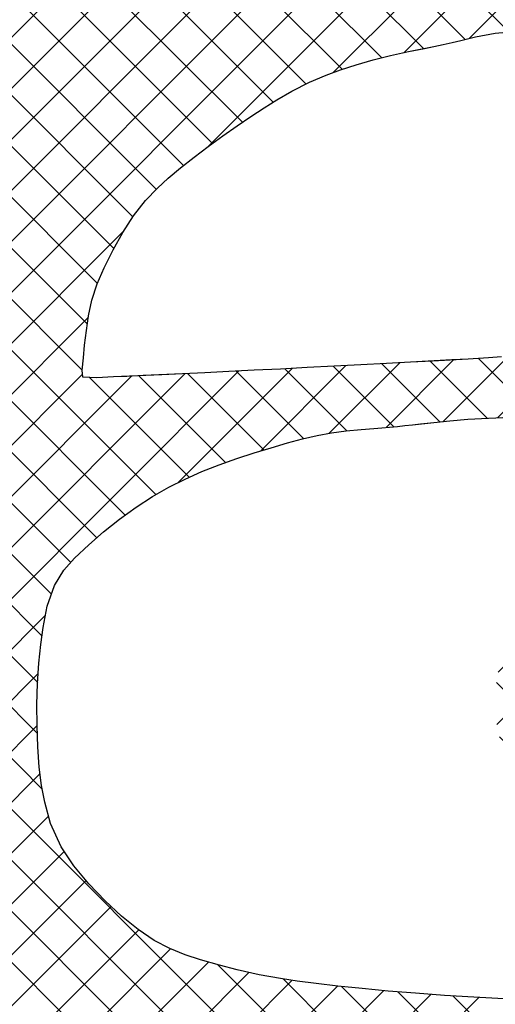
# Model space of a CAD drawing. Header units: millimetres. Extents: x 0 to 462, y 0 to 339.
# Tile 7 of 197: x 379.43 to 381.32, y 43.83 to 47.73. Entities that reach past the tile are written whole.
import ezdxf

# ---------------------------------------------------------------- set-up
doc = ezdxf.new("R2010")
doc.units = ezdxf.units.MM
doc.header["$LTSCALE"] = 23.1
doc.layers.get('0').update_dxf_attribs({"linetype": 'CONTINUOUS'})
doc.layers.add('E195SDEPSKLU00R_DXF_FORMAT', color=7, linetype='CONTINUOUS')

msp = doc.modelspace()

# ---------------------------------------------------------------- hatches: boundary and pattern name
at = {"layer": 'E195SDEPSKLU00R_DXF_FORMAT', "linetype": 'Continuous'}
h = msp.add_hatch(dxfattribs=at)
h.set_pattern_fill('ANSI37', color=5, scale=0.142875, angle=45, style=0, pattern_type=0)
h.set_pattern_definition([(45, (-86.60059, 86.60059), (-0.10102788, 0.10102788), []), (135, (-101.7918, -101.7918), (-0.10102788, -0.10102788), [])])
h.paths.add_polyline_path([(383.0983, 45.6374), (383.0316, 45.6236), (382.9596, 45.6138), (382.894, 45.608), (382.839, 45.6043), (382.7814, 45.6012), (382.7199, 45.5985), (382.6541, 45.596), (382.5796, 45.5934), (382.5169, 45.5913), (382.4753, 45.5899), (382.4326, 45.5885), (382.389, 45.5871), (382.3448, 45.5857), (382.3001, 45.5842), (382.2551, 45.5828), (382.2102, 45.5813), (382.1655, 45.5798), (382.1213, 45.578), (382.078, 45.5759), (382.0357, 45.5735), (381.9946, 45.5706), (381.9552, 45.567), (381.9176, 45.5628), (381.882, 45.5578), (381.8483, 45.5521), (381.8164, 45.5458), (381.7862, 45.5389), (381.7575, 45.5314), (381.7301, 45.5236), (381.7039, 45.5153), (381.6787, 45.5067), (381.6545, 45.4979), (381.6312, 45.4888), (381.6087, 45.4793), (381.5872, 45.4695), (381.5664, 45.4593), (381.5466, 45.4486), (381.5276, 45.4373), (381.5094, 45.4255), (381.492, 45.4132), (381.4754, 45.4001), (381.4596, 45.3864), (381.4446, 45.372), (381.4304, 45.3568), (381.417, 45.3408), (381.4043, 45.324), (381.3923, 45.3063), (381.381, 45.2878), (381.3706, 45.2684), (381.3609, 45.2484), (381.3521, 45.2278), (381.3443, 45.2067), (381.3373, 45.1854), (381.3314, 45.1637), (381.3265, 45.142), (381.3227, 45.1202), (381.3199, 45.0984), (381.318, 45.0763), (381.3171, 45.0539), (381.3169, 45.0311), (381.3175, 45.0078), (381.3188, 44.9839), (381.3207, 44.9593), (381.3234, 44.9338), (381.3284, 44.9071), (381.3372, 44.8789), (381.3516, 44.8486), (381.3732, 44.816), (381.4037, 44.7806), (381.4447, 44.7421), (381.498, 44.7001), (381.5748, 44.6718), (381.665, 44.652), (381.7647, 44.6394), (381.8701, 44.6329), (381.9772, 44.6312), (382.0823, 44.6334), (382.1815, 44.638), (382.2709, 44.6441), (382.3476, 44.6506), (382.4122, 44.6573), (382.4664, 44.6642), (382.5118, 44.6713), (382.5499, 44.6785), (382.5824, 44.6858), (382.6108, 44.6933), (382.6368, 44.7008), (382.6617, 44.7084), (382.6854, 44.7159), (382.7079, 44.7232), (382.7287, 44.7302), (382.7478, 44.7367), (382.7649, 44.7426), (382.7797, 44.7478), (382.792, 44.7522), (382.8017, 44.7557), (382.8094, 44.7587), (382.816, 44.7615), (382.8222, 44.7647), (382.8287, 44.7686), (382.8364, 44.7737), (382.846, 44.7804), (382.8584, 44.7891), (382.874, 44.8003), (382.8925, 44.8135), (382.9132, 44.8285), (382.9357, 44.8448), (382.9593, 44.8621), (382.9833, 44.8801), (383.0072, 44.8983), (383.0304, 44.9164), (383.0525, 44.9341), (383.0733, 44.9514), (383.0931, 44.9685), (383.1121, 44.9855), (383.1303, 45.0025), (383.1479, 45.0197), (383.165, 45.0371), (383.1818, 45.055), (383.1984, 45.0734), (383.2147, 45.0924), (383.2308, 45.1119), (383.2466, 45.1321), (383.262, 45.1529), (383.277, 45.1744), (383.2915, 45.1965), (383.3056, 45.2193), (383.3191, 45.2429), (383.332, 45.267), (383.3442, 45.2915), (383.3557, 45.3162), (383.3663, 45.3411), (383.3761, 45.3659), (383.3849, 45.3904), (383.3927, 45.4146), (383.3994, 45.4383), (383.4052, 45.4614), (383.4101, 45.4842), (383.4144, 45.5065), (383.418, 45.5285), (383.4213, 45.5503), (383.4243, 45.5718), (383.427, 45.5931), (383.4297, 45.6143), (383.4318, 45.6348), (383.433, 45.6543), (383.4327, 45.6722), (383.4306, 45.6881), (383.4261, 45.7015), (383.4188, 45.7119), (383.4083, 45.7188), (383.3942, 45.722), (383.3769, 45.7219), (383.357, 45.7189), (383.3351, 45.7136), (383.3116, 45.7066), (383.2872, 45.6985), (383.2624, 45.6897), (383.223, 45.6756), (383.1651, 45.6562)])
h.paths.add_polyline_path([(385.8878, 44.2279), (385.9146, 44.2357), (385.941, 44.2441), (385.9671, 44.253), (385.993, 44.2625), (386.0186, 44.2724), (386.044, 44.2829), (386.0693, 44.2938), (386.0945, 44.3051), (386.1196, 44.3168), (386.145, 44.3288), (386.1706, 44.341), (386.2141, 44.3619), (386.2648, 44.3855), (386.3073, 44.4042), (386.3365, 44.4169), (386.3653, 44.4296), (386.3931, 44.4424), (386.4193, 44.4552), (386.4432, 44.4681), (386.4641, 44.4812), (386.4814, 44.4945), (386.4946, 44.5078), (386.5035, 44.5211), (386.5079, 44.534), (386.5079, 44.5463), (386.5034, 44.5576), (386.4942, 44.5677), (386.4804, 44.5763), (386.4617, 44.5831), (386.4382, 44.5879), (386.4094, 44.5911), (386.3748, 44.5931), (386.3341, 44.5943), (386.2868, 44.5952), (386.2324, 44.5962), (386.1706, 44.5977), (386.1008, 44.6001), (386.0232, 44.604), (385.9399, 44.6093), (385.8536, 44.6162), (385.7671, 44.6248), (385.683, 44.6352), (385.604, 44.6474), (385.5329, 44.6617), (385.4723, 44.678), (385.4012, 44.7055), (385.3517, 44.7519), (385.3385, 44.8094), (385.352, 44.8789), (385.3772, 44.9461), (385.3964, 44.9921), (385.4182, 45.0409), (385.4419, 45.092), (385.4669, 45.1448), (385.4924, 45.199), (385.5178, 45.2539), (385.5424, 45.3092), (385.5657, 45.3645), (385.5876, 45.4196), (385.608, 45.4746), (385.6271, 45.5295), (385.6447, 45.5843), (385.661, 45.639), (385.6758, 45.6937), (385.6893, 45.7483), (385.7015, 45.803), (385.7125, 45.8578), (385.7225, 45.9129), (385.7317, 45.9685), (385.7404, 46.0248), (385.7486, 46.0818), (385.7567, 46.1399), (385.7648, 46.1991), (385.773, 46.2596), (385.7812, 46.3215), (385.7894, 46.3846), (385.7974, 46.4491), (385.805, 46.5149), (385.8122, 46.5821), (385.8188, 46.6505), (385.8247, 46.7203), (385.8297, 46.7913), (385.8338, 46.8634), (385.8369, 46.9362), (385.839, 47.0093), (385.8401, 47.0825), (385.8401, 47.1555), (385.839, 47.228), (385.8366, 47.2996), (385.833, 47.3701), (385.8281, 47.4394), (385.8217, 47.5075), (385.8139, 47.5745), (385.8044, 47.6402), (385.7932, 47.7047), (385.7802, 47.7679), (385.7654, 47.8299), (385.7486, 47.8906), (385.7303, 47.9499), (385.7106, 48.0079), (385.69, 48.0644), (385.6687, 48.1192), (385.6472, 48.1725), (385.6257, 48.2241), (385.6047, 48.2738), (385.5842, 48.3218), (385.5642, 48.3684), (385.5441, 48.4138), (385.5237, 48.4585), (385.5025, 48.5028), (385.4802, 48.5471), (385.4564, 48.5917), (385.4308, 48.6371), (385.403, 48.6836), (385.3729, 48.731), (385.3406, 48.7794), (385.3058, 48.8286), (385.2687, 48.8786), (385.2291, 48.9292), (385.187, 48.9804), (385.1423, 49.032), (385.0951, 49.0839), (385.0455, 49.1358), (384.9935, 49.1871), (384.9394, 49.2374), (384.8833, 49.2863), (384.8254, 49.3333), (384.7657, 49.3779), (384.7045, 49.4197), (384.6418, 49.4584), (384.5777, 49.4941), (384.5122, 49.5271), (384.4452, 49.5577), (384.3768, 49.5861), (384.3069, 49.6127), (384.2355, 49.6376), (384.1626, 49.6613), (384.0883, 49.6839), (384.0128, 49.7054), (383.9367, 49.7257), (383.8602, 49.7448), (383.7838, 49.7627), (383.708, 49.7793), (383.633, 49.7945), (383.5593, 49.8082), (383.4872, 49.8205), (383.4165, 49.8313), (383.3469, 49.8406), (383.278, 49.8484), (383.2095, 49.8546), (383.1411, 49.8592), (383.0725, 49.8623), (383.0033, 49.8637), (382.9334, 49.8636), (382.8628, 49.8619), (382.7916, 49.8589), (382.72, 49.8547), (382.6481, 49.8494), (382.576, 49.8431), (382.5041, 49.836), (382.4322, 49.8282), (382.3607, 49.8198), (382.2898, 49.8109), (382.2195, 49.8016), (382.1502, 49.7919), (382.0821, 49.7819), (382.0153, 49.7717), (381.95, 49.7613), (381.8865, 49.7509), (381.8248, 49.7405), (381.7647, 49.7298), (381.7059, 49.7187), (381.6479, 49.707), (381.5903, 49.6945), (381.5329, 49.6809), (381.4753, 49.6661), (381.417, 49.6499), (381.3578, 49.6321), (381.2981, 49.6128), (381.238, 49.5924), (381.1781, 49.5712), (381.1186, 49.5492), (381.0599, 49.5269), (381.0024, 49.5045), (380.9465, 49.4821), (380.8923, 49.4601), (380.8396, 49.4381), (380.7877, 49.416), (380.7363, 49.3935), (380.6847, 49.3702), (380.6326, 49.3461), (380.5794, 49.3207), (380.5246, 49.2938), (380.4679, 49.2653), (380.4095, 49.2352), (380.3497, 49.2038), (380.2889, 49.1711), (380.2275, 49.1375), (380.1658, 49.1032), (380.1042, 49.0682), (380.0431, 49.0328), (379.9828, 48.9971), (379.9232, 48.9613), (379.8644, 48.9251), (379.8063, 48.8888), (379.7489, 48.8522), (379.6921, 48.8154), (379.6359, 48.7783), (379.5802, 48.741), (379.5251, 48.7034), (379.4701, 48.6653), (379.4152, 48.6265), (379.3601, 48.5869), (379.3045, 48.5463), (379.2481, 48.5044), (379.1908, 48.461), (379.1322, 48.416), (379.0723, 48.3692), (379.0114, 48.3209), (378.95, 48.2712), (378.8887, 48.2205), (378.8279, 48.1691), (378.7682, 48.1173), (378.7101, 48.0652), (378.6541, 48.0132), (378.6005, 47.9616), (378.549, 47.9101), (378.4992, 47.8585), (378.4505, 47.8068), (378.4026, 47.7547), (378.3549, 47.702), (378.307, 47.6485), (378.2584, 47.594), (378.2088, 47.5384), (378.1585, 47.4818), (378.1079, 47.4245), (378.0574, 47.3667), (378.0075, 47.3085), (377.9586, 47.2501), (377.9112, 47.1919), (377.8656, 47.1339), (377.8223, 47.0764), (377.7807, 47.019), (377.7406, 46.9614), (377.7013, 46.9034), (377.6623, 46.8447), (377.6233, 46.7848), (377.5837, 46.7234), (377.5431, 46.6603), (377.501, 46.5952), (377.4577, 46.5281), (377.4133, 46.4589), (377.368, 46.3877), (377.3222, 46.3145), (377.2761, 46.2393), (377.2298, 46.1623), (377.1837, 46.0832), (377.138, 46.0024), (377.0929, 45.9198), (377.0485, 45.8357), (377.0051, 45.7504), (376.9627, 45.664), (376.9217, 45.5767), (376.8822, 45.4887), (376.8443, 45.4002), (376.8083, 45.3115), (376.7743, 45.2224), (376.7426, 45.133), (376.7132, 45.0432), (376.6864, 44.953), (376.6624, 44.8624), (376.6413, 44.7714), (376.6234, 44.6798), (376.6087, 44.5878), (376.5971, 44.4959), (376.5882, 44.4044), (376.5818, 44.3139), (376.5777, 44.225), (376.5754, 44.1381), (376.5749, 44.0538), (376.5757, 43.9725), (376.5777, 43.8947), (376.5808, 43.8202), (376.5849, 43.7487), (376.59, 43.6798), (376.596, 43.6133), (376.6029, 43.5488), (376.6106, 43.4861), (376.6191, 43.4248), (376.6284, 43.3646), (376.6384, 43.3056), (376.6491, 43.2477), (376.6606, 43.1908), (376.6728, 43.1351), (376.6858, 43.0805), (376.6995, 43.027), (376.7139, 42.9746), (376.7291, 42.9233), (376.745, 42.8731), (376.7617, 42.8237), (376.7791, 42.7752), (376.7973, 42.7275), (376.8162, 42.6803), (376.8358, 42.6338), (376.8562, 42.5877), (376.8773, 42.5419), (376.899, 42.4967), (376.9213, 42.4518), (376.9441, 42.4075), (376.9672, 42.3637), (376.9907, 42.3206), (377.0143, 42.278), (377.038, 42.2362), (377.0617, 42.1951), (377.0854, 42.1547), (377.1093, 42.115), (377.1333, 42.0758), (377.1575, 42.0372), (377.1819, 41.9991), (377.2066, 41.9615), (377.2316, 41.9243), (377.257, 41.8874), (377.2832, 41.851), (377.3105, 41.8149), (377.3392, 41.7792), (377.3699, 41.7438), (377.4027, 41.7088), (377.4382, 41.6742), (377.4766, 41.64), (377.5182, 41.6061), (377.5626, 41.5725), (377.6095, 41.5392), (377.6583, 41.5062), (377.7086, 41.4733), (377.76, 41.4406), (377.8118, 41.408), (377.8638, 41.3754), (377.9156, 41.3428), (377.9676, 41.3104), (378.0204, 41.2783), (378.0747, 41.2466), (378.131, 41.2154), (378.19, 41.1849), (378.2522, 41.1553), (378.3182, 41.1266), (378.3885, 41.0991), (378.4629, 41.0727), (378.5408, 41.0476), (378.622, 41.024), (378.7059, 41.0018), (378.7922, 40.9811), (378.8804, 40.9622), (378.9702, 40.945), (379.0611, 40.9296), (379.1528, 40.9159), (379.2449, 40.9038), (379.3372, 40.8932), (379.4293, 40.8838), (379.5209, 40.8756), (379.6116, 40.8684), (379.7012, 40.8621), (379.7894, 40.8565), (379.8761, 40.8519), (379.9615, 40.8482), (380.0455, 40.8458), (380.1282, 40.8446), (380.2097, 40.8448), (380.2899, 40.8467), (380.369, 40.8502), (380.447, 40.8556), (380.5241, 40.8629), (380.6005, 40.8721), (380.6763, 40.8833), (380.7518, 40.8965), (380.8272, 40.9119), (380.9026, 40.9293), (380.9783, 40.949), (381.0543, 40.9708), (381.1307, 40.9949), (381.2074, 41.021), (381.2843, 41.0493), (381.3612, 41.0795), (381.4382, 41.1118), (381.5151, 41.146), (381.5918, 41.182), (381.6682, 41.2199), (381.7442, 41.2593), (381.8195, 41.3), (381.894, 41.3417), (381.9673, 41.3841), (382.0394, 41.427), (382.1099, 41.4702), (382.1787, 41.5132), (382.2457, 41.556), (382.311, 41.5984), (382.3748, 41.6404), (382.4374, 41.6821), (382.499, 41.7234), (382.56, 41.7643), (382.6204, 41.8049), (382.6806, 41.8451), (382.7407, 41.8849), (382.8004, 41.9244), (382.8596, 41.9637), (382.9179, 42.003), (382.9749, 42.0422), (383.0304, 42.0815), (383.0841, 42.121), (383.1356, 42.1608), (383.1849, 42.201), (383.2322, 42.2416), (383.2781, 42.2827), (383.323, 42.3243), (383.3676, 42.3665), (383.4122, 42.4092), (383.4574, 42.4526), (383.5036, 42.4967), (383.5514, 42.5416), (383.6002, 42.587), (383.6498, 42.633), (383.6997, 42.6795), (383.7495, 42.7263), (383.7987, 42.7734), (383.8469, 42.8206), (383.8937, 42.868), (383.9387, 42.9154), (383.9821, 42.9626), (384.024, 43.0095), (384.0646, 43.0561), (384.1041, 43.1021), (384.1426, 43.1473), (384.1804, 43.1918), (384.2357, 43.2563), (384.2913, 43.3193), (384.3278, 43.3604), (384.3645, 43.4012), (384.4014, 43.442), (384.4386, 43.4831), (384.4764, 43.5248), (384.5148, 43.5674), (384.5536, 43.6109), (384.5909, 43.6547), (384.6243, 43.6977), (384.6513, 43.7392), (384.6698, 43.7781), (384.6772, 43.8135), (384.6712, 43.8446), (384.6496, 43.8704), (384.6106, 43.8902), (384.5562, 43.9046), (384.4889, 43.9142), (384.4114, 43.9197), (384.3262, 43.922), (384.236, 43.9218), (384.1433, 43.9197), (384.0509, 43.9166), (383.961, 43.9131), (383.8748, 43.9096), (383.7933, 43.9066), (383.7173, 43.9045), (383.6479, 43.9037), (383.5859, 43.9046), (383.5042, 43.9091), (383.4372, 43.9253), (383.3948, 43.9588), (383.3867, 44.015), (383.3863, 44.0649), (383.3859, 44.098), (383.3851, 44.1332), (383.3841, 44.1692), (383.3828, 44.205), (383.3814, 44.2392), (383.38, 44.2708), (383.3786, 44.2985), (383.3773, 44.3211), (383.3761, 44.3377), (383.374, 44.3484), (383.3703, 44.3537), (383.3639, 44.354), (383.3539, 44.3496), (383.3394, 44.341), (383.3028, 44.3184), (383.2441, 44.2855), (383.1752, 44.2497), (383.1277, 44.2254), (383.0783, 44.2005), (383.0284, 44.1755), (382.9794, 44.1509), (382.9326, 44.1275), (382.8892, 44.1057), (382.849, 44.0853), (382.8114, 44.0661), (382.7758, 44.0478), (382.7418, 44.0304), (382.6852, 44.0012), (382.644, 43.9801), (382.589, 43.9524), (382.5171, 43.9212), (382.4253, 43.8921), (382.3383, 43.8745), (382.2701, 43.8642), (382.1928, 43.8558), (382.107, 43.8493), (382.0136, 43.8447), (381.9137, 43.8419), (381.8081, 43.8408), (381.698, 43.8413), (381.5842, 43.8434), (381.4677, 43.8471), (381.3495, 43.8521), (381.2313, 43.8584), (381.1144, 43.8658), (381.0005, 43.874), (380.8912, 43.883), (380.788, 43.8925), (380.6926, 43.9024), (380.6063, 43.9125), (380.5305, 43.9226), (380.4642, 43.9327), (380.3806, 43.9473), (380.2927, 43.9668), (380.2227, 43.9854), (380.1473, 44.0069), (380.0869, 44.0266), (380.0261, 44.0513), (379.9645, 44.0838), (379.901, 44.1265), (379.8349, 44.1799), (379.7694, 44.2408), (379.7056, 44.3078), (379.6459, 44.3786), (379.5955, 44.4543), (379.5533, 44.5463), (379.5302, 44.6318), (379.5177, 44.6973), (379.5085, 44.7707), (379.5025, 44.8501), (379.4996, 44.9333), (379.4995, 45.0178), (379.5021, 45.1014), (379.507, 45.1818), (379.5142, 45.2567), (379.5235, 45.3237), (379.5398, 45.4086), (379.569, 45.4903), (379.6054, 45.5501), (379.6483, 45.5982), (379.7044, 45.6514), (379.7638, 45.7028), (379.8272, 45.7534), (379.8925, 45.8006), (379.9569, 45.8422), (380.0217, 45.8791), (380.087, 45.9118), (380.1536, 45.9411), (380.2221, 45.968), (380.2916, 45.9928), (380.3603, 46.0154), (380.4274, 46.0361), (380.4931, 46.0552), (380.552, 46.071), (380.6098, 46.0844), (380.6675, 46.0951), (380.7253, 46.1028), (380.7846, 46.1085), (380.8354, 46.1126), (380.8665, 46.115), (380.8973, 46.1175), (380.928, 46.1202), (380.9583, 46.1233), (380.9886, 46.1266), (381.0193, 46.1302), (381.0721, 46.1363), (381.136, 46.1429), (381.207, 46.1488), (381.2888, 46.1535), (381.3758, 46.1573), (381.4476, 46.1598), (381.4927, 46.1613), (381.5374, 46.1628), (381.5812, 46.1642), (381.6242, 46.1657), (381.6664, 46.1672), (381.7079, 46.1688), (381.7487, 46.1705), (381.789, 46.1723), (381.8288, 46.1742), (381.8682, 46.1763), (381.9072, 46.1786), (381.9459, 46.1811), (381.9843, 46.1838), (382.0225, 46.1867), (382.0605, 46.1899), (382.0983, 46.1934), (382.1361, 46.1973), (382.1739, 46.2014), (382.2116, 46.206), (382.2492, 46.2107), (382.2866, 46.2157), (382.3238, 46.2208), (382.3894, 46.2298), (382.4529, 46.2383), (382.5171, 46.2461), (382.5802, 46.253), (382.6349, 46.2587), (382.6671, 46.2621), (382.6991, 46.2656), (382.731, 46.2691), (382.7629, 46.2728), (382.7946, 46.2768), (382.826, 46.2811), (382.8568, 46.2858), (382.8868, 46.2909), (382.916, 46.2966), (382.9441, 46.3028), (382.9709, 46.3097), (382.9963, 46.3173), (383.0205, 46.3257), (383.0436, 46.3348), (383.0658, 46.3447), (383.0874, 46.3554), (383.1084, 46.3668), (383.1292, 46.3792), (383.1498, 46.3923), (383.1704, 46.4063), (383.1907, 46.4211), (383.2103, 46.4366), (383.2287, 46.4529), (383.2455, 46.4698), (383.2604, 46.4872), (383.2729, 46.5052), (383.2825, 46.5237), (383.2891, 46.5426), (383.293, 46.5615), (383.2946, 46.5801), (383.2944, 46.598), (383.2929, 46.6148), (383.2906, 46.6302), (383.2879, 46.6438), (383.2853, 46.6552), (383.2831, 46.6642), (383.2813, 46.6713), (383.2795, 46.677), (383.2774, 46.6819), (383.2748, 46.6867), (383.2713, 46.6919), (383.2666, 46.6981), (383.2606, 46.7059), (383.2528, 46.7158), (383.2432, 46.7275), (383.2317, 46.7405), (383.2181, 46.7544), (383.2024, 46.7688), (383.1844, 46.7834), (383.1642, 46.7976), (383.1414, 46.811), (383.1162, 46.8233), (383.0886, 46.8345), (383.0587, 46.8446), (383.0267, 46.8536), (382.9927, 46.8617), (382.9569, 46.8689), (382.9195, 46.8752), (382.8805, 46.8806), (382.8402, 46.8854), (382.7987, 46.8894), (382.7563, 46.8927), (382.7131, 46.8954), (382.6695, 46.8974), (382.6256, 46.899), (382.5816, 46.9), (382.5378, 46.9005), (382.4944, 46.9006), (382.4516, 46.9002), (382.4095, 46.8995), (382.3683, 46.8983), (382.3282, 46.8967), (382.2895, 46.8948), (382.2521, 46.8924), (382.2164, 46.8897), (382.1825, 46.8866), (382.1502, 46.8832), (382.1195, 46.8795), (382.0902, 46.8754), (382.0621, 46.8711), (382.0352, 46.8666), (382.0093, 46.8618), (381.9843, 46.8568), (381.96, 46.8516), (381.9363, 46.8462), (381.9132, 46.8405), (381.8907, 46.8343), (381.8686, 46.8278), (381.8469, 46.8207), (381.8255, 46.813), (381.8043, 46.8046), (381.7834, 46.7956), (381.7627, 46.7858), (381.7424, 46.7754), (381.7224, 46.7643), (381.7028, 46.7525), (381.6838, 46.7402), (381.6654, 46.7273), (381.6476, 46.7138), (381.6306, 46.6997), (381.614, 46.685), (381.5979, 46.6697), (381.5819, 46.6536), (381.5659, 46.6367), (381.5498, 46.6189), (381.5334, 46.6002), (381.5164, 46.5805), (381.4988, 46.5598), (381.4809, 46.5386), (381.4631, 46.5173), (381.4459, 46.4965), (381.4295, 46.4767), (381.4145, 46.4584), (381.4011, 46.4421), (381.3719, 46.4065), (381.3406, 46.3966), (381.2888, 46.3917), (381.2088, 46.3872), (381.1441, 46.3837), (381.067, 46.3795), (380.9797, 46.3748), (380.8844, 46.3697), (380.7831, 46.3643), (380.6779, 46.3588), (380.5711, 46.3532), (380.4647, 46.3478), (380.3608, 46.3426), (380.2605, 46.3377), (380.1652, 46.3331), (380.0759, 46.3288), (379.9939, 46.325), (379.9203, 46.3216), (379.8562, 46.3186), (379.8028, 46.3162), (379.7371, 46.3133), (379.6806, 46.3151), (379.6789, 46.3436), (379.6833, 46.3917), (379.6884, 46.4422), (379.6954, 46.5002), (379.7043, 46.5581), (379.7175, 46.6208), (379.7385, 46.6853), (379.7658, 46.7485), (379.801, 46.8196), (379.84, 46.8893), (379.8827, 46.9551), (379.9299, 47.0155), (379.9766, 47.0645), (380.0194, 47.1042), (380.0686, 47.1455), (380.122, 47.1874), (380.1777, 47.229), (380.2362, 47.2712), (380.2925, 47.3109), (380.3469, 47.3481), (380.3994, 47.3826), (380.4497, 47.4141), (380.5095, 47.4491), (380.5803, 47.4848), (380.6452, 47.5119), (380.7027, 47.5331), (380.765, 47.5533), (380.832, 47.5724), (380.9012, 47.5896), (380.9726, 47.6053), (381.0353, 47.6183), (381.0728, 47.6261), (381.1096, 47.6338), (381.1453, 47.6416), (381.1795, 47.6495), (381.2378, 47.6636), (381.3157, 47.678), (381.4134, 47.6878), (381.5021, 47.6941), (381.6149, 47.6994), (381.756, 47.7036), (381.9277, 47.7066), (382.1239, 47.7084), (382.3366, 47.7091), (382.5576, 47.7087), (382.779, 47.7073), (382.9925, 47.705), (383.1901, 47.7018), (383.3636, 47.6978), (383.5071, 47.6931), (383.6225, 47.6878), (383.7138, 47.682), (383.7849, 47.6758), (383.8615, 47.6668), (383.9174, 47.6561), (383.9479, 47.6495), (383.9775, 47.643), (384.0064, 47.6369), (384.0344, 47.631), (384.0608, 47.6255), (384.0854, 47.6205), (384.1076, 47.616), (384.127, 47.6121), (384.1692, 47.6037), (384.1921, 47.5966), (384.2464, 47.5725), (384.2986, 47.5492), (384.3593, 47.5217), (384.4226, 47.4921), (384.4784, 47.4647), (384.5352, 47.4346), (384.5876, 47.403), (384.6474, 47.3643), (384.6964, 47.3308), (384.7524, 47.2879), (384.8046, 47.2418), (384.8495, 47.1986), (384.8936, 47.1521), (384.9343, 47.1042), (384.9775, 47.0457), (385.0177, 46.9748), (385.05, 46.8988), (385.0698, 46.8334), (385.0827, 46.7697), (385.0923, 46.6877), (385.0967, 46.608), (385.0987, 46.5466), (385.0999, 46.477), (385.1004, 46.3988), (385.1004, 46.3117), (385.1, 46.2151), (385.0993, 46.1086), (385.0985, 45.9917), (385.0978, 45.864), (385.0972, 45.7258), (385.0967, 45.58), (385.0964, 45.4305), (385.0961, 45.281), (385.096, 45.1353), (385.0959, 44.9971), (385.0959, 44.8701), (385.0959, 44.7581), (385.0959, 44.6639), (385.0959, 44.5862), (385.0958, 44.5228), (385.0955, 44.4456), (385.0948, 44.3795), (385.0936, 44.3406), (385.0928, 44.3158), (385.0924, 44.292), (385.0931, 44.2697), (385.0955, 44.2489), (385.1003, 44.2302), (385.1082, 44.2136), (385.1198, 44.1997), (385.1357, 44.1885), (385.1564, 44.1805), (385.1814, 44.1751), (385.2099, 44.172), (385.2411, 44.1707), (385.2744, 44.1709), (385.3089, 44.1719), (385.3439, 44.1735), (385.3952, 44.1759), (385.4491, 44.1777), (385.5095, 44.1794), (385.5405, 44.1804), (385.571, 44.1816), (385.6011, 44.1831), (385.631, 44.185), (385.6606, 44.1875), (385.6901, 44.1905), (385.7193, 44.1941), (385.7482, 44.1982), (385.7768, 44.2029), (385.8051, 44.2083), (385.8331, 44.2142), (385.8606, 44.2208)])

# ---------------------------------------------------------------- linework, layer by layer
at = {"color": 5, "linetype": 'Continuous'}
for p, q in [((381.2378, 47.6636), (381.3157, 47.678)), ((381.3157, 47.678), (381.4134, 47.6878)), ((381.1096, 47.6338), (381.1453, 47.6416)), ((381.1453, 47.6416), (381.1795, 47.6495)), ((381.1795, 47.6495), (381.2378, 47.6636)), ((380.9012, 47.5896), (380.9726, 47.6053)), ((380.9726, 47.6053), (381.0353, 47.6183)), ((381.0353, 47.6183), (381.0728, 47.6261)), ((381.0728, 47.6261), (381.1096, 47.6338)), ((380.765, 47.5533), (380.832, 47.5724)), ((380.832, 47.5724), (380.9012, 47.5896)), ((380.6452, 47.5119), (380.7027, 47.5331)), ((380.7027, 47.5331), (380.765, 47.5533)), ((380.5095, 47.4491), (380.5803, 47.4848)), ((380.5803, 47.4848), (380.6452, 47.5119)), ((380.4497, 47.4141), (380.5095, 47.4491)), ((380.3994, 47.3826), (380.4497, 47.4141)), ((380.3469, 47.3481), (380.3994, 47.3826)), ((380.2925, 47.3109), (380.3469, 47.3481)), ((380.2362, 47.2712), (380.2925, 47.3109)), ((380.1777, 47.229), (380.2362, 47.2712)), ((380.122, 47.1874), (380.1777, 47.229)), ((380.0686, 47.1455), (380.122, 47.1874)), ((380.0194, 47.1042), (380.0686, 47.1455)), ((379.9766, 47.0645), (380.0194, 47.1042)), ((379.9299, 47.0155), (379.9766, 47.0645)), ((379.8827, 46.9551), (379.9299, 47.0155)), ((379.84, 46.8893), (379.8827, 46.9551)), ((379.801, 46.8196), (379.84, 46.8893)), ((379.7658, 46.7485), (379.801, 46.8196)), ((379.7385, 46.6853), (379.7658, 46.7485)), ((379.7175, 46.6208), (379.7385, 46.6853)), ((379.7043, 46.5581), (379.7175, 46.6208)), ((379.6954, 46.5002), (379.7043, 46.5581)), ((379.6884, 46.4422), (379.6954, 46.5002)), ((379.6833, 46.3917), (379.6884, 46.4422)), ((379.6789, 46.3436), (379.6833, 46.3917)), ((381.2888, 46.3917), (381.2088, 46.3872)), ((381.3406, 46.3966), (381.2888, 46.3917)), ((380.5711, 46.3532), (380.4647, 46.3478)), ((380.6779, 46.3588), (380.5711, 46.3532)), ((380.7831, 46.3643), (380.6779, 46.3588)), ((380.8844, 46.3697), (380.7831, 46.3643)), ((380.9797, 46.3748), (380.8844, 46.3697)), ((381.067, 46.3795), (380.9797, 46.3748)), ((381.1441, 46.3837), (381.067, 46.3795)), ((381.2088, 46.3872), (381.1441, 46.3837)), ((379.6806, 46.3151), (379.6789, 46.3436)), ((379.7371, 46.3133), (379.6806, 46.3151)), ((379.8028, 46.3162), (379.7371, 46.3133)), ((379.8562, 46.3186), (379.8028, 46.3162)), ((379.9203, 46.3216), (379.8562, 46.3186)), ((379.9939, 46.325), (379.9203, 46.3216)), ((380.0759, 46.3288), (379.9939, 46.325)), ((380.1652, 46.3331), (380.0759, 46.3288)), ((380.2605, 46.3377), (380.1652, 46.3331)), ((380.3608, 46.3426), (380.2605, 46.3377)), ((380.4647, 46.3478), (380.3608, 46.3426)), ((381.207, 46.1488), (381.2888, 46.1535)), ((381.2888, 46.1535), (381.3758, 46.1573)), ((380.8354, 46.1126), (380.8665, 46.115)), ((380.8665, 46.115), (380.8973, 46.1175)), ((380.8973, 46.1175), (380.928, 46.1202)), ((380.928, 46.1202), (380.9583, 46.1233)), ((380.9583, 46.1233), (380.9886, 46.1266)), ((380.9886, 46.1266), (381.0193, 46.1302)), ((381.0193, 46.1302), (381.0721, 46.1363)), ((381.0721, 46.1363), (381.136, 46.1429)), ((381.136, 46.1429), (381.207, 46.1488)), ((380.552, 46.071), (380.6098, 46.0844)), ((380.6098, 46.0844), (380.6675, 46.0951)), ((380.6675, 46.0951), (380.7253, 46.1028)), ((380.7253, 46.1028), (380.7846, 46.1085)), ((380.7846, 46.1085), (380.8354, 46.1126)), ((380.4274, 46.0361), (380.4931, 46.0552)), ((380.4931, 46.0552), (380.552, 46.071)), ((380.2916, 45.9928), (380.3603, 46.0154)), ((380.3603, 46.0154), (380.4274, 46.0361)), ((380.1536, 45.9411), (380.2221, 45.968)), ((380.2221, 45.968), (380.2916, 45.9928)), ((380.087, 45.9118), (380.1536, 45.9411)), ((380.0217, 45.8791), (380.087, 45.9118)), ((379.8925, 45.8006), (379.9569, 45.8422)), ((379.9569, 45.8422), (380.0217, 45.8791)), ((379.8272, 45.7534), (379.8925, 45.8006)), ((379.7638, 45.7028), (379.8272, 45.7534)), ((379.7044, 45.6514), (379.7638, 45.7028)), ((379.6483, 45.5982), (379.7044, 45.6514)), ((379.6054, 45.5501), (379.6483, 45.5982)), ((379.569, 45.4903), (379.6054, 45.5501)), ((379.5398, 45.4086), (379.569, 45.4903)), ((379.5235, 45.3237), (379.5398, 45.4086)), ((379.5142, 45.2567), (379.5235, 45.3237)), ((379.507, 45.1818), (379.5142, 45.2567)), ((379.5021, 45.1014), (379.507, 45.1818)), ((379.4995, 45.0178), (379.5021, 45.1014)), ((379.4996, 44.9333), (379.4995, 45.0178)), ((379.5025, 44.8501), (379.4996, 44.9333)), ((379.5085, 44.7707), (379.5025, 44.8501)), ((379.5177, 44.6973), (379.5085, 44.7707)), ((379.5302, 44.6318), (379.5177, 44.6973)), ((379.5533, 44.5463), (379.5302, 44.6318)), ((379.5955, 44.4543), (379.5533, 44.5463)), ((379.6459, 44.3786), (379.5955, 44.4543)), ((379.7056, 44.3078), (379.6459, 44.3786)), ((379.7694, 44.2408), (379.7056, 44.3078)), ((379.8349, 44.1799), (379.7694, 44.2408)), ((379.901, 44.1265), (379.8349, 44.1799)), ((379.9645, 44.0838), (379.901, 44.1265)), ((380.0261, 44.0513), (379.9645, 44.0838)), ((380.0869, 44.0266), (380.0261, 44.0513)), ((380.1473, 44.0069), (380.0869, 44.0266)), ((380.2227, 43.9854), (380.1473, 44.0069)), ((380.2927, 43.9668), (380.2227, 43.9854)), ((380.3806, 43.9473), (380.2927, 43.9668)), ((380.4642, 43.9327), (380.3806, 43.9473)), ((380.5305, 43.9226), (380.4642, 43.9327)), ((380.6063, 43.9125), (380.5305, 43.9226)), ((380.6926, 43.9024), (380.6063, 43.9125)), ((380.788, 43.8925), (380.6926, 43.9024)), ((380.8912, 43.883), (380.788, 43.8925)), ((381.0005, 43.874), (380.8912, 43.883)), ((381.1144, 43.8658), (381.0005, 43.874)), ((381.2313, 43.8584), (381.1144, 43.8658)), ((381.3495, 43.8521), (381.2313, 43.8584))]:
    msp.add_line(p, q, dxfattribs=at)
at = {"layer": 'E195SDEPSKLU00R_DXF_FORMAT', "color": 5, "linetype": 'Continuous'}
for p, q in [((381.2378, 47.6636), (381.3157, 47.678)), ((381.3157, 47.678), (381.4134, 47.6878)), ((381.1096, 47.6338), (381.1453, 47.6416)), ((381.1453, 47.6416), (381.1795, 47.6495)), ((381.1795, 47.6495), (381.2378, 47.6636)), ((380.9012, 47.5896), (380.9726, 47.6053)), ((380.9726, 47.6053), (381.0728, 47.6261)), ((381.0728, 47.6261), (381.1096, 47.6338)), ((380.765, 47.5533), (380.832, 47.5724)), ((380.832, 47.5724), (380.9012, 47.5896)), ((380.6452, 47.5119), (380.7027, 47.5331)), ((380.7027, 47.5331), (380.765, 47.5533)), ((380.5095, 47.4491), (380.5803, 47.4848)), ((380.5803, 47.4848), (380.6452, 47.5119)), ((380.4497, 47.4141), (380.5095, 47.4491)), ((380.3994, 47.3826), (380.4497, 47.4141)), ((380.3469, 47.3481), (380.3994, 47.3826)), ((380.2925, 47.3109), (380.3469, 47.3481)), ((380.2362, 47.2712), (380.2925, 47.3109)), ((380.1777, 47.229), (380.2362, 47.2712)), ((380.122, 47.1874), (380.1777, 47.229)), ((380.0686, 47.1455), (380.122, 47.1874)), ((380.0194, 47.1042), (380.0686, 47.1455)), ((379.9766, 47.0645), (380.0194, 47.1042)), ((379.9299, 47.0155), (379.9766, 47.0645)), ((379.8827, 46.9551), (379.9299, 47.0155)), ((379.84, 46.8893), (379.8827, 46.9551)), ((379.801, 46.8196), (379.84, 46.8893)), ((379.7658, 46.7485), (379.801, 46.8196)), ((379.7385, 46.6853), (379.7658, 46.7485)), ((379.7175, 46.6208), (379.7385, 46.6853)), ((379.7043, 46.5581), (379.7175, 46.6208)), ((379.6954, 46.5002), (379.7043, 46.5581)), ((379.6884, 46.4422), (379.6954, 46.5002)), ((379.6833, 46.3917), (379.6884, 46.4422)), ((379.6789, 46.3436), (379.6833, 46.3917)), ((381.2888, 46.3917), (381.2088, 46.3872)), ((381.3406, 46.3966), (381.2888, 46.3917)), ((380.5711, 46.3532), (380.4647, 46.3478)), ((380.6779, 46.3588), (380.5711, 46.3532)), ((380.7831, 46.3643), (380.6779, 46.3588)), ((380.8844, 46.3697), (380.7831, 46.3643)), ((380.9797, 46.3748), (380.8844, 46.3697)), ((381.1441, 46.3837), (380.9797, 46.3748)), ((381.2088, 46.3872), (381.067, 46.3795)), ((379.6806, 46.3151), (379.6789, 46.3436)), ((379.7371, 46.3133), (379.6806, 46.3151)), ((379.8028, 46.3162), (379.7371, 46.3133)), ((379.9939, 46.325), (379.8028, 46.3162)), ((380.0759, 46.3288), (379.9203, 46.3216)), ((380.1652, 46.3331), (380.0759, 46.3288)), ((380.2605, 46.3377), (380.1652, 46.3331)), ((380.3608, 46.3426), (380.2605, 46.3377)), ((380.4647, 46.3478), (380.3608, 46.3426)), ((381.207, 46.1488), (381.2888, 46.1535)), ((381.2888, 46.1535), (381.3758, 46.1573)), ((380.8354, 46.1126), (380.8665, 46.115)), ((380.8665, 46.115), (380.8973, 46.1175)), ((380.8973, 46.1175), (380.928, 46.1202)), ((380.928, 46.1202), (380.9583, 46.1233)), ((380.9583, 46.1233), (380.9886, 46.1266)), ((380.9886, 46.1266), (381.0721, 46.1363)), ((381.0721, 46.1363), (381.136, 46.1429)), ((381.136, 46.1429), (381.207, 46.1488)), ((380.552, 46.071), (380.6098, 46.0844)), ((380.6098, 46.0844), (380.6675, 46.0951)), ((380.6675, 46.0951), (380.7253, 46.1028)), ((380.7253, 46.1028), (380.7846, 46.1085)), ((380.7846, 46.1085), (380.8354, 46.1126)), ((380.4274, 46.0361), (380.4931, 46.0552)), ((380.4931, 46.0552), (380.552, 46.071)), ((380.2916, 45.9928), (380.3603, 46.0154)), ((380.3603, 46.0154), (380.4274, 46.0361)), ((380.1536, 45.9411), (380.2221, 45.968)), ((380.2221, 45.968), (380.2916, 45.9928)), ((380.087, 45.9118), (380.1536, 45.9411)), ((380.0217, 45.8791), (380.087, 45.9118)), ((379.8925, 45.8006), (379.9569, 45.8422)), ((379.9569, 45.8422), (380.0217, 45.8791)), ((379.8272, 45.7534), (379.8925, 45.8006)), ((379.7638, 45.7028), (379.8272, 45.7534)), ((379.7044, 45.6514), (379.7638, 45.7028)), ((379.6483, 45.5982), (379.7044, 45.6514)), ((379.6054, 45.5501), (379.6483, 45.5982)), ((379.569, 45.4903), (379.6054, 45.5501)), ((379.5398, 45.4086), (379.569, 45.4903)), ((379.5235, 45.3237), (379.5398, 45.4086)), ((379.5142, 45.2567), (379.5235, 45.3237)), ((379.507, 45.1818), (379.5142, 45.2567)), ((379.5021, 45.1014), (379.507, 45.1818)), ((379.4995, 45.0178), (379.5021, 45.1014)), ((379.4996, 44.9333), (379.4995, 45.0178)), ((379.5025, 44.8501), (379.4996, 44.9333)), ((379.5085, 44.7707), (379.5025, 44.8501)), ((379.5177, 44.6973), (379.5085, 44.7707)), ((379.5302, 44.6318), (379.5177, 44.6973)), ((379.5533, 44.5463), (379.5302, 44.6318)), ((379.5955, 44.4543), (379.5533, 44.5463)), ((379.6459, 44.3786), (379.5955, 44.4543)), ((379.7056, 44.3078), (379.6459, 44.3786)), ((379.7694, 44.2408), (379.7056, 44.3078)), ((379.8349, 44.1799), (379.7694, 44.2408)), ((379.901, 44.1265), (379.8349, 44.1799)), ((379.9645, 44.0838), (379.901, 44.1265)), ((380.0261, 44.0513), (379.9645, 44.0838)), ((380.0869, 44.0266), (380.0261, 44.0513)), ((380.1473, 44.0069), (380.0869, 44.0266)), ((380.2227, 43.9854), (380.1473, 44.0069)), ((380.2927, 43.9668), (380.2227, 43.9854)), ((380.3806, 43.9473), (380.2927, 43.9668)), ((380.4642, 43.9327), (380.3806, 43.9473)), ((380.5305, 43.9226), (380.4642, 43.9327)), ((380.6063, 43.9125), (380.5305, 43.9226)), ((380.6926, 43.9024), (380.6063, 43.9125)), ((380.788, 43.8925), (380.6926, 43.9024)), ((380.8912, 43.883), (380.788, 43.8925)), ((381.0005, 43.874), (380.8912, 43.883)), ((381.1144, 43.8658), (381.0005, 43.874)), ((381.2313, 43.8584), (381.1144, 43.8658)), ((381.3495, 43.8521), (381.2313, 43.8584))]:
    msp.add_line(p, q, dxfattribs=at)

doc.saveas('drawing.dxf')
